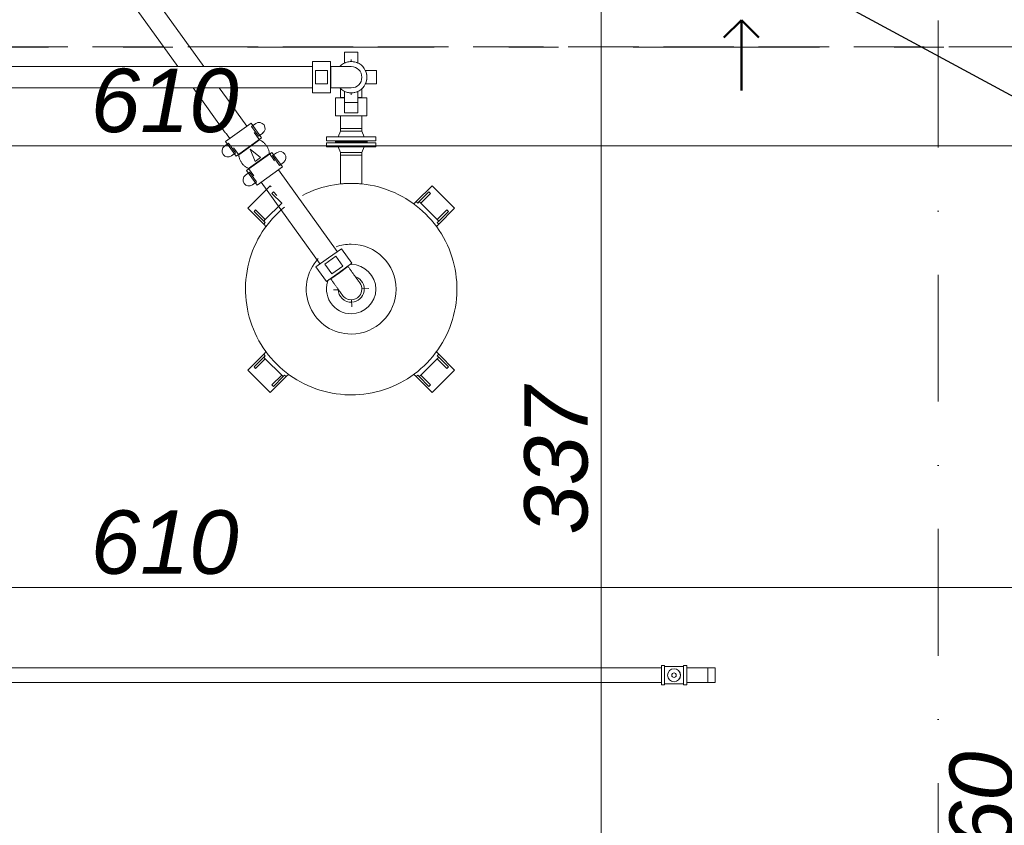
# Model space of a CAD drawing. Header units: centimetres. Extents: x -996 to 7161, y -1849 to 2591.
# Tile 18 of 49: x 1658 to 1937, y -578 to -350. Entities that reach past the tile are written whole.
import ezdxf
from ezdxf.enums import TextEntityAlignment as Align

# ---------------------------------------------------------------- set-up
doc = ezdxf.new("R2010")
doc.units = ezdxf.units.CM
doc.header["$LTSCALE"] = 0.1
doc.header["$MEASUREMENT"] = 0
for name, pattern in [('Krawędzie ukryte', [270, 200, -70]), ('Kropki i Kreski', [720, 360, -180, 0, -180]), ('Przerywana podwójnie', [1093.611073, 529.166651, -211.666656, 141.111112, -211.666656]), ('Wipeout_Contour', [1000, 0, -1000])]:
    doc.linetypes.add(name, pattern=pattern)
for name, color, linetype in [('2_instalacje pompownia.ISTN', 7, 'Continuous'), ('3_pompownia.K_IR', 7, 'Continuous'), ('4_osie.ISTN', 7, 'Continuous'), ('5_opisy.K_IR', 7, 'Continuous'), ('5_wymiary.K_IR', 7, 'Continuous')]:
    doc.layers.add(name, color=color, linetype=linetype)
doc.styles.add('GENERATED_STYLE_1', font='txt')
doc.styles.add('GENERATED_STYLE_2', font='txt')
doc.dimstyles.new('GENERATED_STYLE__3', dxfattribs={"dimtxt": 18, "dimasz": 9.178744, "dimexe": 0.18, "dimexo": 2, "dimgap": 0.09, "dimtad": 1, "dimtih": 1, "dimtoh": 1, "dimdec": 0, "dimzin": 0, "dimdsep": 46, "dimtxsty": 'GENERATED_STYLE_2', "dimblk": 'ARROWHEAD_2', "dimblk1": 'ARROWHEAD_2', "dimblk2": 'ARROWHEAD_2', "dimcen": 0.09, "dimclrd": 1, "dimclre": 1, "dimclrt": 1, "dimadec": 1, "dimazin": 0, "dimtfac": 1, "dimtdec": 4, "dimtmove": 0, "dimatfit": 3, "dimfxl": 1, "dimtolj": 1, "dimtzin": 0, "dimarcsym": 0})
doc.dimstyles.new('GENERATED_STYLE__4', dxfattribs={"dimtxt": 18, "dimasz": 9.178744, "dimexe": 0.18, "dimexo": 2, "dimgap": 0.09, "dimtad": 1, "dimdec": 0, "dimzin": 0, "dimdsep": 46, "dimtxsty": 'GENERATED_STYLE_2', "dimblk": 'ARROWHEAD_2', "dimblk1": 'ARROWHEAD_2', "dimblk2": 'ARROWHEAD_2', "dimcen": 0.09, "dimclrd": 1, "dimclre": 1, "dimclrt": 1, "dimadec": 1, "dimazin": 0, "dimtfac": 1, "dimtdec": 4, "dimtmove": 0, "dimatfit": 3, "dimfxl": 1, "dimtolj": 1, "dimtzin": 0, "dimarcsym": 0})
doc.dimstyles.new('GENERATED_STYLE__5', dxfattribs={"dimtxt": 0.18, "dimasz": 18.24, "dimexe": 0.18, "dimexo": 0.0625, "dimgap": 0.09, "dimtad": 0, "dimtih": 1, "dimtoh": 1, "dimdec": 4, "dimzin": 0, "dimdsep": 46, "dimcen": 0.09, "dimadec": 0, "dimazin": 0, "dimtfac": 1, "dimtdec": 4, "dimtmove": 0, "dimatfit": 3, "dimldrblk": 'ARROWHEAD_5', "dimfxl": 1, "dimtolj": 1, "dimtzin": 0, "dimarcsym": 0})

# ---------------------------------------------------------------- blocks, each defined once
blk = doc.blocks.new('Standardowy znacznik osi[2]_1', base_point=(1918.63, -1423.37))
at = {"layer": '4_osie.ISTN', "color": 252, "linetype": 'Kropki i Kreski', "lineweight": 0}
blk.add_line((1918.63, -1323.37), (1918.63, 2396.64), dxfattribs=at)
at = {"layer": '4_osie.ISTN', "color": 252, "lineweight": 0, "style": 'GENERATED_STYLE_1'}
for tag, p in [('AC_MarkerText_1_1', (1918.63, 2538.34)), ('AC_MarkerText_1_0', (1918.63, -1461.66))]:
    blk.add_attdef(tag, text='', height=35, rotation=360, dxfattribs=at).set_placement(p, align=Align.MIDDLE_CENTER)
blk = doc.blocks.new('Rura 22[13]_1', base_point=(2103.7, -353.63))
at = {"layer": '2_instalacje pompownia.ISTN', "color": 252, "linetype": 'Krawędzie ukryte', "lineweight": 15}
blk.add_line((2103.7, -357.53), (1293.7, -357.53), dxfattribs=at)
at = {"layer": '2_instalacje pompownia.ISTN', "color": 252, "linetype": 'Przerywana podwójnie', "lineweight": 15}
blk.add_line((2103.7, -357.63), (1293.7, -357.63), dxfattribs=at)
blk = doc.blocks.new('Polilinia_1_1', base_point=(1862.81, -369.91))
at = {"layer": '5_opisy.K_IR', "color": 150, "linetype": 'Continuous', "lineweight": 50}
for q in [(1857.81, -354.91), (1867.81, -354.91)]:
    blk.add_line((1862.81, -349.91), q, dxfattribs=at)
at = {"layer": '5_opisy.K_IR', "color": 150, "linetype": 'Continuous', "lineweight": 50, "flags": 128}
blk.add_lwpolyline([(1862.81, -369.91), (1862.81, -349.91)], dxfattribs=at)
blk = doc.blocks.new('*D253')
at = {"layer": '5_wymiary.K_IR', "color": 1, "linetype": 'Continuous', "lineweight": 0}
for p, q in [((1393.7, -519.94), (1393.7, -501.83)), ((2003.7, -519.94), (2003.7, -501.83)), ((1397.18, -504.84), (1390.21, -516.92)), ((2000.21, -516.92), (2007.18, -504.84)), ((1387.79, -510.88), (1393.7, -510.88)), ((1393.7, -510.88), (2003.7, -510.88)), ((2003.7, -510.88), (2009.6, -510.88))]:
    blk.add_line(p, q, dxfattribs=at)
at = {"color": 254, "linetype": 'Wipeout_Contour', "lineweight": 0, "ltscale": 7081.214828}
blk.add_wipeout([(1678.21, -507.28), (1719.19, -507.28), (1719.19, -489.28), (1678.21, -489.28)], dxfattribs=at).dxf.layer = '5_wymiary.K_IR'
at = {"layer": '5_wymiary.K_IR', "color": 1, "lineweight": 0, "insert": (1678.21, -507.28), "char_height": 18, "attachment_point": 7, "style": 'GENERATED_STYLE_2'}
blk.add_mtext('\\A1;{\\pql;\\fArial|b0|i1|c238|p38;610}', dxfattribs=at)
blk = doc.blocks.new('ARROWHEAD_2')
at = {"color": 0, "linetype": 'Continuous', "lineweight": 0}
for p, q in [((-0.378, -0.655), (0.378, 0.655)), ((0, 0), (-1, 0))]:
    blk.add_line(p, q, dxfattribs=at)
blk = doc.blocks.new('*D256')
at = {"layer": '5_wymiary.K_IR', "color": 1, "linetype": 'Continuous', "lineweight": 0}
for p, q in [((1823.04, -221.86), (1823.04, -296.86)), ((1829.08, -300.34), (1817.01, -293.37)), ((1813.99, -296.86), (1832.1, -296.86)), ((1823.04, -296.86), (1823.04, -306.86)), ((1829.08, -310.34), (1817.01, -303.37)), ((1813.99, -306.86), (1832.1, -306.86)), ((1823.04, -306.86), (1823.04, -643.91))]:
    blk.add_line(p, q, dxfattribs=at)
blk = doc.blocks.new('*D257')
at = {"layer": '5_wymiary.K_IR', "color": 1, "linetype": 'Continuous', "lineweight": 0}
for p, q in [((1829.08, -310.34), (1817.01, -303.37)), ((1823.04, -306.86), (1823.04, -643.91)), ((1829.08, -647.4), (1817.01, -640.43)), ((1813.99, -643.91), (1832.1, -643.91))]:
    blk.add_line(p, q, dxfattribs=at)
at = {"color": 254, "linetype": 'Wipeout_Contour', "lineweight": 0, "ltscale": 7487.701403}
blk.add_wipeout([(1819.44, -495.87), (1819.44, -454.9), (1801.44, -454.9), (1801.44, -495.87)], dxfattribs=at).dxf.layer = '5_wymiary.K_IR'
at = {"layer": '5_wymiary.K_IR', "color": 1, "lineweight": 0, "insert": (1819.44, -495.87), "char_height": 18, "attachment_point": 7, "rotation": 90, "style": 'GENERATED_STYLE_2'}
blk.add_mtext('\\A1;{\\pql;\\fArial|b0|i1|c238|p38;337}', dxfattribs=at)
blk = doc.blocks.new('*D258')
at = {"layer": '5_wymiary.K_IR', "color": 1, "linetype": 'Continuous', "lineweight": 0}
for p, q in [((1823.04, -306.86), (1823.04, -643.91)), ((1829.08, -647.4), (1817.01, -640.43)), ((1813.99, -643.91), (1832.1, -643.91)), ((1823.04, -643.91), (1823.04, -803.91)), ((1817.01, -800.43), (1829.08, -807.4)), ((1813.99, -803.91), (1832.1, -803.91)), ((1823.04, -803.91), (1823.04, -808.91))]:
    blk.add_line(p, q, dxfattribs=at)
at = {"color": 254, "linetype": 'Wipeout_Contour', "lineweight": 0, "ltscale": 7789.530676}
blk.add_wipeout([(1819.44, -737.57), (1819.44, -696.59), (1801.44, -696.59), (1801.44, -737.57)], dxfattribs=at).dxf.layer = '5_wymiary.K_IR'
at = {"layer": '5_wymiary.K_IR', "color": 1, "lineweight": 0, "insert": (1819.44, -737.57), "char_height": 18, "attachment_point": 7, "rotation": 90, "style": 'GENERATED_STYLE_2'}
blk.add_mtext('\\A1;{\\pql;\\fArial|b0|i1|c238|p38;160}', dxfattribs=at)
at = {"color": 254, "linetype": 'Wipeout_Contour', "lineweight": 0, "ltscale": 7907.014058}
blk.add_wipeout([(1819.44, -800.42), (1819.44, -786.76), (1801.44, -786.76), (1801.44, -800.42)], dxfattribs=at).dxf.layer = '5_wymiary.K_IR'
at = {"layer": '5_wymiary.K_IR', "color": 1, "lineweight": 0, "insert": (1819.44, -800.42), "char_height": 18, "attachment_point": 7, "rotation": 90, "style": 'GENERATED_STYLE_2'}
blk.add_mtext('\\A1;{\\pql;\\fArial|b0|i1|c238|p38;5}', dxfattribs=at)
blk = doc.blocks.new('*D293')
at = {"layer": '5_wymiary.K_IR', "color": 1, "linetype": 'Continuous', "lineweight": 0}
for p, q in [((1937.66, -345.37), (1949.74, -352.34)), ((1943.7, -808.91), (1943.7, -348.86)), ((1937.66, -805.43), (1949.74, -812.4)), ((1952.76, -808.91), (1934.64, -808.91)), ((1943.7, -814.82), (1943.7, -808.91))]:
    blk.add_line(p, q, dxfattribs=at)
at = {"color": 254, "linetype": 'Wipeout_Contour', "lineweight": 0, "ltscale": 8064.386477}
blk.add_wipeout([(1940.1, -599.37), (1940.1, -558.4), (1922.1, -558.4), (1922.1, -599.37)], dxfattribs=at).dxf.layer = '5_wymiary.K_IR'
at = {"layer": '5_wymiary.K_IR', "color": 1, "lineweight": 0, "insert": (1940.1, -599.37), "char_height": 18, "attachment_point": 7, "rotation": 90, "style": 'GENERATED_STYLE_2'}
blk.add_mtext('\\A1;{\\pql;\\fArial|b0|i1|c238|p38;460}', dxfattribs=at)
blk = doc.blocks.new('*D297')
at = {"layer": '5_wymiary.K_IR', "color": 1, "linetype": 'Continuous', "lineweight": 0}
for p, q in [((1393.7, -394.64), (1393.7, -376.52)), ((2003.7, -394.64), (2003.7, -376.52)), ((1397.18, -379.54), (1390.21, -391.62)), ((2000.21, -391.62), (2007.18, -379.54)), ((1387.79, -385.58), (1393.7, -385.58)), ((1393.7, -385.58), (2003.7, -385.58)), ((2003.7, -385.58), (2009.6, -385.58))]:
    blk.add_line(p, q, dxfattribs=at)
at = {"color": 254, "linetype": 'Wipeout_Contour', "lineweight": 0, "ltscale": 6956.769989}
blk.add_wipeout([(1678.21, -381.98), (1719.19, -381.98), (1719.19, -363.98), (1678.21, -363.98)], dxfattribs=at).dxf.layer = '5_wymiary.K_IR'
at = {"layer": '5_wymiary.K_IR', "color": 1, "lineweight": 0, "insert": (1678.21, -381.98), "char_height": 18, "attachment_point": 7, "style": 'GENERATED_STYLE_2'}
blk.add_mtext('\\A1;{\\pql;\\fArial|b0|i1|c238|p38;610}', dxfattribs=at)
blk = doc.blocks.new('ARROWHEAD_5')
at = {"linetype": 'Continuous', "lineweight": 0}
blk.add_hatch(color=0, dxfattribs=at).paths.add_polyline_path([(-1, 0.2679), (0, 0), (-1, -0.2679)])
at = {"color": 0, "linetype": 'Continuous', "lineweight": 0}
blk.add_line((0, 0), (-1, 0), dxfattribs=at)
blk = doc.blocks.new('Wymiary_3', base_point=(1823.04, -221.86))
at = {"layer": '5_wymiary.K_IR', "color": 1, "linetype": 'Continuous', "lineweight": 0}
dim = blk.add_linear_dim(base=(1823.04, -306.86), p1=(1821.11, -296.86), p2=(1832.63, -306.86), angle=270, dimstyle='GENERATED_STYLE__4', dxfattribs=at)
dim.commit()
dim.dimension.update_dxf_attribs({"geometry": '*D256', "text_midpoint": (1810.44, -279.65), "dimtype": 160, "text_rotation": 90})
dim = blk.add_linear_dim(base=(1823.04, -643.91), p1=(1832.63, -306.86), p2=(1858.7, -643.91), angle=270, dimstyle='GENERATED_STYLE__4', dxfattribs=at)
dim.commit()
dim.dimension.update_dxf_attribs({"geometry": '*D257', "text_midpoint": (1810.44, -475.29), "dimtype": 160, "text_rotation": 90})
dim = blk.add_linear_dim(base=(1823.04, -803.91), p1=(1858.7, -643.91), p2=(1858.7, -803.91), angle=270, dimstyle='GENERATED_STYLE__4', dxfattribs=at)
dim.commit()
dim.dimension.update_dxf_attribs({"geometry": '*D258', "text_midpoint": (1810.44, -716.99), "dimtype": 160, "text_rotation": 90})
blk = doc.blocks.new('Wymiary_10', base_point=(1943.7, -808.91))
at = {"layer": '5_wymiary.K_IR', "color": 1, "linetype": 'Continuous', "lineweight": 0}
dim = blk.add_linear_dim(base=(1943.7, -348.86), p1=(2003.7, -808.91), p2=(1898.63, -348.86), angle=90, dimstyle='GENERATED_STYLE__4', dxfattribs=at)
dim.commit()
dim.dimension.update_dxf_attribs({"geometry": '*D293', "text_midpoint": (1931.1, -578.79), "dimtype": 160, "text_rotation": 90})

msp = doc.modelspace()

# ---------------------------------------------------------------- block references
at = {"layer": '2_instalacje pompownia.ISTN', "color": 252, "linetype": 'Przerywana podwójnie', "lineweight": 0}
msp.add_blockref('Rura 22[13]_1', (2103.7, -353.63), dxfattribs=at)
at = {"layer": '4_osie.ISTN', "color": 252, "linetype": 'Continuous', "lineweight": 0}
msp.add_blockref('Standardowy znacznik osi[2]_1', (1918.63, -1423.37), dxfattribs=at)
at = {"layer": '5_opisy.K_IR', "color": 150, "linetype": 'Continuous', "lineweight": 50}
msp.add_blockref('Polilinia_1_1', (1862.81, -369.91), dxfattribs=at)

# ---------------------------------------------------------------- next in the draw order: dimensions: what is measured, and where the dimension line sits
at = {"layer": '5_wymiary.K_IR', "color": 1, "linetype": 'Continuous', "lineweight": 0}
dim = msp.add_linear_dim(base=(2003.7, -510.88), p1=(1393.7, -813.15), p2=(2003.7, -808.91), angle=0, dimstyle='GENERATED_STYLE__3', dxfattribs=at)
dim.commit()
dim.dimension.update_dxf_attribs({"geometry": '*D253', "text_midpoint": (1698.79, -498.28), "dimtype": 160})

# ---------------------------------------------------------------- next in the draw order: block references
msp.add_blockref('Wymiary_3', (1823.04, -221.86), dxfattribs=at)

# ---------------------------------------------------------------- next in the draw order: linework, layer by layer
at = {"layer": '3_pompownia.K_IR', "color": 7, "linetype": 'Continuous', "lineweight": 0}
for p, q in [((1840.97, -533.05), (1840.1, -533.05)), ((1840.1, -533.05), (1840.1, -535.79)), ((1840.97, -535.79), (1840.97, -533.05)), ((1843.7, -533.31), (1840.97, -533.31)), ((1846.43, -533.31), (1843.7, -533.31)), ((1847.3, -533.05), (1846.43, -533.05)), ((1846.43, -533.05), (1846.43, -535.79)), ((1847.3, -535.79), (1847.3, -533.05)), ((1840.1, -533.68), (1547.3, -533.68)), ((1840.1, -535.79), (1840.1, -538.52)), ((1840.97, -538.52), (1840.97, -535.79)), ((1846.43, -535.79), (1846.43, -538.52)), ((1853.3, -533.68), (1847.3, -533.68)), ((1847.3, -538.52), (1847.3, -535.79)), ((1853.3, -537.9), (1853.3, -533.68)), ((1855.38, -533.68), (1853.3, -533.68)), ((1853.3, -533.75), (1853.3, -533.96)), ((1853.3, -533.96), (1853.3, -534.29)), ((1853.3, -534.3), (1853.3, -534.73)), ((1853.3, -534.73), (1853.3, -535.24)), ((1853.3, -535.24), (1853.3, -535.79)), ((1853.3, -535.79), (1853.3, -536.33)), ((1853.3, -536.33), (1853.3, -536.84)), ((1855.38, -535.79), (1855.38, -533.68)), ((1855.38, -537.9), (1855.38, -535.79)), ((1547.3, -537.9), (1840.1, -537.9)), ((1840.1, -538.52), (1840.97, -538.52)), ((1840.97, -538.26), (1843.7, -538.26)), ((1843.7, -538.26), (1846.43, -538.26)), ((1846.43, -538.52), (1847.3, -538.52)), ((1847.3, -537.9), (1853.3, -537.9)), ((1853.3, -536.84), (1853.3, -537.28)), ((1853.3, -537.28), (1853.3, -537.61)), ((1853.3, -537.61), (1853.3, -537.82)), ((1853.3, -537.9), (1855.38, -537.9))]:
    msp.add_line(p, q, dxfattribs=at)
for radius, start, end in [(1.85, 0, 180), (1.85, 180, 0), (1.83, 90, 180), (1.83, 180, 270), (0.635, 90, 180), (0.635, 180, 270), (1.83, 0, 90), (0.635, 0, 90), (1.83, 270, 0), (0.635, 270, 0)]:
    msp.add_arc((1843.7, -535.79), radius, start, end, dxfattribs=at)

# ---------------------------------------------------------------- next in the draw order: block references
at = {"layer": '5_wymiary.K_IR', "color": 1, "linetype": 'Continuous', "lineweight": 0}
msp.add_blockref('Wymiary_10', (1943.7, -808.91), dxfattribs=at)

# ---------------------------------------------------------------- next in the draw order: dimensions: what is measured, and where the dimension line sits
dim = msp.add_linear_dim(base=(2003.7, -385.58), p1=(1393.7, -517.51), p2=(2003.7, -514.89), dimstyle='GENERATED_STYLE__3', dxfattribs=at)
dim.commit()
dim.dimension.update_dxf_attribs({"geometry": '*D297', "text_midpoint": (1698.79, -372.98), "dimtype": 160})

# ---------------------------------------------------------------- next in the draw order: linework, layer by layer
at = {"layer": '3_pompownia.K_IR', "color": 7, "linetype": 'Continuous', "lineweight": 0}
for p, q in [((1678.95, -329.9), (1702.9, -363.13)), ((1710.33, -363.13), (1686.39, -329.9)), ((1681.11, -332.88), (1702.9, -363.13)), ((1754.01, -358.99), (1750.2, -358.99)), ((1750.2, -358.99), (1750.2, -360.69)), ((1754.01, -360.69), (1754.01, -358.99)), ((1741.16, -363.13), (1542.99, -363.13)), ((1746.24, -361.7), (1741.16, -361.7)), ((1741.16, -361.7), (1741.16, -366.14)), ((1746.24, -366.14), (1746.24, -361.7)), ((1746.36, -363.13), (1746.24, -363.13)), ((1746.36, -366.14), (1746.36, -363.13)), ((1746.36, -363.13), (1746.36, -366.14)), ((1750.2, -362.13), (1750.2, -360.69)), ((1752.1, -361.7), (1752.1, -361.14)), ((1754.01, -360.69), (1754.01, -362.13)), ((1742, -364.24), (1742, -368.05)), ((1745.39, -364.24), (1742, -364.24)), ((1745.39, -368.05), (1745.39, -364.24)), ((1756.12, -364.24), (1757.56, -364.24)), ((1759.25, -364.24), (1757.56, -364.24)), ((1759.25, -368.05), (1759.25, -364.24)), ((1741.16, -366.14), (1741.16, -370.59)), ((1742, -368.05), (1745.39, -368.05)), ((1746.24, -370.59), (1746.24, -366.14)), ((1746.36, -369.16), (1746.36, -366.14)), ((1746.36, -366.14), (1746.36, -369.16)), ((1757.56, -368.05), (1756.12, -368.05)), ((1757.56, -368.05), (1759.25, -368.05)), ((1542.99, -369.16), (1741.16, -369.16)), ((1707.24, -369.16), (1717.63, -383.57)), ((1722.52, -380.05), (1714.67, -369.16)), ((1741.16, -370.59), (1746.24, -370.59)), ((1746.24, -369.16), (1746.36, -369.16)), ((1750.2, -371.6), (1750.2, -370.16)), ((1752.1, -371.14), (1752.1, -370.59)), ((1754.01, -370.16), (1754.01, -371.6)), ((1747.66, -372.01), (1747.66, -377.09)), ((1750.19, -372.01), (1747.66, -372.01)), ((1749.09, -371.88), (1749.09, -372.01)), ((1750.18, -371.88), (1749.09, -371.88)), ((1749.09, -371.88), (1750.18, -371.88)), ((1750.2, -371.6), (1750.2, -373.29)), ((1750.2, -373.29), (1750.2, -376.24)), ((1750.2, -373.29), (1754.01, -373.29)), ((1754.01, -373.29), (1754.01, -371.6)), ((1754.01, -376.24), (1754.01, -373.29)), ((1755.12, -371.88), (1754.02, -371.88)), ((1754.02, -371.88), (1755.12, -371.88)), ((1756.55, -372.01), (1754.02, -372.01)), ((1755.12, -372.01), (1755.12, -371.88)), ((1756.55, -377.09), (1756.55, -372.01)), ((1747.66, -377.09), (1752.1, -377.09)), ((1749.09, -377.09), (1749.09, -380.66)), ((1750.2, -376.24), (1754.01, -376.24)), ((1752.1, -377.09), (1756.55, -377.09)), ((1755.12, -380.66), (1755.12, -377.09)), ((1723.68, -379.21), (1716.47, -384.41)), ((1726.65, -383.33), (1723.68, -379.21)), ((1725, -379.31), (1723.83, -380.15)), ((1723.83, -380.15), (1725.81, -382.9)), ((1726.1, -383.93), (1724.61, -381.86)), ((1725.81, -382.9), (1726.98, -382.05)), ((1749.09, -381.46), (1748.4, -383.06)), ((1749.09, -380.66), (1749.09, -381.46)), ((1749.09, -380.66), (1755.12, -380.66)), ((1749.09, -380.66), (1755.12, -380.66)), ((1749.65, -381.46), (1749.09, -381.46)), ((1749.72, -381.46), (1749.66, -381.46)), ((1751.17, -381.46), (1749.71, -381.46)), ((1753, -381.46), (1751.21, -381.46)), ((1754.49, -381.46), (1753.04, -381.46)), ((1754.54, -381.46), (1754.49, -381.46)), ((1755.12, -381.46), (1754.56, -381.46)), ((1755.12, -381.46), (1755.12, -380.66)), ((1755.8, -383.06), (1755.12, -381.46)), ((1717.31, -384.84), (1716.14, -385.69)), ((1716.47, -384.41), (1719.44, -388.53)), ((1719.29, -387.59), (1717.31, -384.84)), ((1719.44, -388.53), (1726.65, -383.33)), ((1726.1, -383.93), (1720.18, -388.19)), ((1745.1, -383.06), (1745.1, -384.16)), ((1745.1, -383.06), (1759.1, -383.06)), ((1759.1, -384.16), (1745.1, -384.16)), ((1745.1, -384.76), (1745.1, -385.86)), ((1745.1, -384.76), (1759.1, -384.76)), ((1747.6, -384.16), (1747.6, -384.46)), ((1756.6, -384.46), (1747.6, -384.46)), ((1747.6, -384.46), (1747.6, -384.76)), ((1747.6, -384.46), (1756.6, -384.46)), ((1756.6, -384.46), (1756.6, -384.16)), ((1756.6, -384.76), (1756.6, -384.46)), ((1759.1, -384.16), (1759.1, -383.06)), ((1759.1, -385.86), (1759.1, -384.76)), ((1718.12, -388.43), (1719.29, -387.59)), ((1718.69, -386.13), (1720.18, -388.19)), ((1729.62, -387.45), (1722.41, -392.65)), ((1728.88, -387.79), (1722.96, -392.06)), ((1726.34, -388.94), (1723.46, -386.51)), ((1723.46, -386.51), (1724.86, -390.01)), ((1730.37, -389.85), (1728.88, -387.79)), ((1732.59, -391.58), (1729.62, -387.45)), ((1730.94, -387.55), (1729.77, -388.39)), ((1759.1, -385.86), (1745.1, -385.86)), ((1748.4, -385.86), (1749.09, -387.46)), ((1749.09, -387.46), (1749.09, -388.26)), ((1749.09, -387.46), (1749.65, -387.46)), ((1749.09, -388.26), (1749.09, -396.41)), ((1749.19, -388.26), (1749.09, -388.26)), ((1750.32, -388.26), (1749.26, -388.26)), ((1749.66, -387.46), (1749.72, -387.46)), ((1749.71, -387.46), (1751.17, -387.46)), ((1750.33, -388.26), (1750.39, -388.26)), ((1753.82, -388.26), (1750.39, -388.26)), ((1751.21, -387.46), (1753, -387.46)), ((1753.04, -387.46), (1754.49, -387.46)), ((1753.81, -388.26), (1753.88, -388.26)), ((1754.95, -388.26), (1753.89, -388.26)), ((1754.49, -387.46), (1754.54, -387.46)), ((1754.56, -387.46), (1755.12, -387.46)), ((1755.12, -388.26), (1755.02, -388.26)), ((1755.12, -387.46), (1755.8, -385.86)), ((1755.12, -388.26), (1755.12, -387.46)), ((1755.12, -396.41), (1755.12, -388.26)), ((1724.86, -390.01), (1726.34, -388.94)), ((1729.77, -388.39), (1731.75, -391.14)), ((1731.75, -391.14), (1732.92, -390.3)), ((1723.25, -393.09), (1722.08, -393.93)), ((1722.41, -392.65), (1725.38, -396.77)), ((1722.96, -392.06), (1724.45, -394.12)), ((1725.23, -395.83), (1723.25, -393.09)), ((1725.38, -396.77), (1732.59, -391.58)), ((1748.15, -415.61), (1731.43, -392.41)), ((1724.06, -396.68), (1725.23, -395.83)), ((1726.54, -395.94), (1743.26, -419.14)), ((1729.12, -396.91), (1722.76, -403.28)), ((1729.42, -397.21), (1729.12, -396.91)), ((1729.62, -399.11), (1730.04, -398.68)), ((1732.38, -401.86), (1729.62, -399.11)), ((1730.04, -398.68), (1731.04, -399.68)), ((1775.08, -396.91), (1770.56, -401.44)), ((1771.41, -401.44), (1774.17, -398.68)), ((1774.59, -399.11), (1771.83, -401.86)), ((1774.17, -398.68), (1774.59, -399.11)), ((1781.45, -403.28), (1775.08, -396.91)), ((1732.38, -401.86), (1727.71, -406.53)), ((1732.44, -401.8), (1732.38, -401.86)), ((1770.56, -401.44), (1769.82, -402.18)), ((1770.98, -401.86), (1770.56, -401.44)), ((1771.41, -401.44), (1770.98, -401.86)), ((1771.83, -401.86), (1771.41, -401.44)), ((1776.5, -406.53), (1771.83, -401.86)), ((1722.76, -403.28), (1727.28, -407.8)), ((1724.53, -404.2), (1724.95, -403.77)), ((1727.28, -406.95), (1724.53, -404.2)), ((1724.95, -403.77), (1727.71, -406.53)), ((1776.5, -406.53), (1779.26, -403.77)), ((1776.92, -407.8), (1781.45, -403.28)), ((1779.68, -404.2), (1776.92, -406.95)), ((1779.26, -403.77), (1779.68, -404.2)), ((1727.71, -406.53), (1727.28, -406.95)), ((1727.28, -406.95), (1727.71, -407.38)), ((1727.71, -407.38), (1727.28, -407.8)), ((1727.28, -407.8), (1728.02, -408.54)), ((1776.19, -408.54), (1776.92, -407.8)), ((1776.92, -406.95), (1776.5, -406.53)), ((1776.5, -407.38), (1776.92, -406.95)), ((1776.92, -407.8), (1776.5, -407.38)), ((1749.31, -414.78), (1745.7, -417.38)), ((1752.28, -418.9), (1749.31, -414.78)), ((1745.7, -417.38), (1742.1, -419.98)), ((1747.74, -416.95), (1744.65, -419.18)), ((1749.72, -419.7), (1747.74, -416.95)), ((1748.67, -421.5), (1752.28, -418.9)), ((1742.1, -419.98), (1745.07, -424.1)), ((1744.65, -419.18), (1746.63, -421.93)), ((1745.07, -424.1), (1748.67, -421.5)), ((1746.3, -423.37), (1748.75, -421.6)), ((1748.75, -421.6), (1746.3, -423.37)), ((1746.63, -421.93), (1749.72, -419.7)), ((1748.75, -421.6), (1751.19, -419.84)), ((1751.19, -419.84), (1748.75, -421.6)), ((1751.19, -419.84), (1751.12, -419.74)), ((1746.22, -423.26), (1746.3, -423.37)), ((1747.11, -426.48), (1748.5, -426.42)), ((1755.1, -426.13), (1757.1, -426.04)), ((1752.32, -431.25), (1752.23, -429.26)), ((1728.02, -443.98), (1727.28, -444.71)), ((1776.92, -444.71), (1776.19, -443.98)), ((1727.28, -444.71), (1722.76, -449.24)), ((1724.53, -448.32), (1727.28, -445.56)), ((1727.71, -445.99), (1724.95, -448.74)), ((1727.28, -444.71), (1727.71, -445.14)), ((1727.71, -445.14), (1727.28, -445.56)), ((1727.28, -445.56), (1727.71, -445.99)), ((1727.71, -445.99), (1732.38, -450.65)), ((1771.83, -450.65), (1776.5, -445.99)), ((1776.5, -445.14), (1776.92, -444.71)), ((1776.92, -445.56), (1776.5, -445.14)), ((1776.5, -445.99), (1776.92, -445.56)), ((1779.26, -448.74), (1776.5, -445.99)), ((1781.45, -449.24), (1776.92, -444.71)), ((1776.92, -445.56), (1779.68, -448.32)), ((1722.76, -449.24), (1729.12, -455.6)), ((1724.95, -448.74), (1724.53, -448.32)), ((1775.08, -455.6), (1781.45, -449.24)), ((1779.68, -448.32), (1779.26, -448.74)), ((1729.12, -455.6), (1733.65, -451.08)), ((1729.62, -453.41), (1732.38, -450.65)), ((1732.8, -451.08), (1730.04, -453.84)), ((1732.38, -450.65), (1732.8, -451.08)), ((1732.8, -451.08), (1733.22, -450.65)), ((1733.22, -450.65), (1733.65, -451.08)), ((1733.65, -451.08), (1734.39, -450.34)), ((1769.82, -450.34), (1770.56, -451.08)), ((1770.56, -451.08), (1770.98, -450.65)), ((1770.56, -451.08), (1775.08, -455.6)), ((1770.98, -450.65), (1771.41, -451.08)), ((1771.41, -451.08), (1771.83, -450.65)), ((1774.17, -453.84), (1771.41, -451.08)), ((1771.83, -450.65), (1774.59, -453.41)), ((1730.04, -453.84), (1729.62, -453.41)), ((1774.59, -453.41), (1774.17, -453.84))]:
    msp.add_line(p, q, dxfattribs=at)
at = {"layer": '3_pompownia.K_IR', "color": 7, "linetype": 'Continuous', "lineweight": 0, "flags": 128}
for points in [[(1752.1, -363.13), (1752.1, -363.13), (1752.09, -363.13), (1752.06, -363.13), (1752.03, -363.13), (1751.99, -363.13), (1751.94, -363.13), (1751.88, -363.13), (1751.81, -363.13), (1751.74, -363.13), (1751.65, -363.13), (1751.56, -363.13), (1751.46, -363.13), (1751.35, -363.13), (1751.23, -363.13), (1751.1, -363.13), (1750.97, -363.13), (1750.83, -363.13), (1750.68, -363.13), (1750.52, -363.13), (1750.36, -363.13), (1750.19, -363.13), (1750.02, -363.13), (1749.84, -363.13), (1749.66, -363.13), (1749.46, -363.13), (1749.27, -363.13), (1749.07, -363.13), (1748.86, -363.13), (1748.66, -363.13), (1748.44, -363.13), (1748.23, -363.13), (1748.01, -363.13), (1747.79, -363.13), (1747.56, -363.13), (1747.34, -363.13), (1747.11, -363.13), (1746.88, -363.13), (1746.65, -363.13), (1746.43, -363.13), (1746.36, -363.13)], [(1746.36, -369.16), (1746.59, -369.16), (1746.82, -369.16), (1747.05, -369.16), (1747.28, -369.16), (1747.5, -369.16), (1747.73, -369.16), (1747.95, -369.16), (1748.17, -369.16), (1748.39, -369.16), (1748.6, -369.16), (1748.81, -369.16), (1749.01, -369.16), (1749.22, -369.16), (1749.41, -369.16), (1749.6, -369.16), (1749.79, -369.16), (1749.97, -369.16), (1750.15, -369.16), (1750.32, -369.16), (1750.48, -369.16), (1750.64, -369.16), (1750.79, -369.16), (1750.93, -369.16), (1751.07, -369.16), (1751.19, -369.16), (1751.31, -369.16), (1751.43, -369.16), (1751.53, -369.16), (1751.63, -369.16), (1751.71, -369.16), (1751.79, -369.16), (1751.86, -369.16), (1751.92, -369.16), (1751.98, -369.16), (1752.02, -369.16), (1752.05, -369.16), (1752.08, -369.16), (1752.1, -369.16), (1752.1, -369.16)], [(1749.09, -371.88), (1749.09, -371.65), (1749.09, -371.42), (1749.09, -371.2), (1749.09, -370.97), (1749.09, -370.74), (1749.09, -370.52), (1749.09, -370.3), (1749.09, -370.08), (1749.09, -369.86), (1749.09, -369.65), (1749.09, -369.44)], [(1755.12, -369.38), (1755.12, -369.59), (1755.12, -369.8), (1755.12, -370.02), (1755.12, -370.24), (1755.12, -370.46), (1755.12, -370.68), (1755.12, -370.91), (1755.12, -371.13), (1755.12, -371.36), (1755.12, -371.59), (1755.12, -371.82), (1755.12, -371.88)], [(1726.1, -383.93), (1726.27, -384.01), (1726.44, -384.1), (1726.61, -384.19), (1726.77, -384.3), (1726.93, -384.4), (1727.08, -384.52), (1727.23, -384.64), (1727.37, -384.77), (1727.51, -384.9), (1727.64, -385.04), (1727.77, -385.18), (1727.89, -385.33), (1728, -385.48), (1728.11, -385.64), (1728.22, -385.8), (1728.31, -385.96), (1728.4, -386.13), (1728.48, -386.31), (1728.56, -386.48), (1728.63, -386.66), (1728.69, -386.84), (1728.74, -387.02), (1728.79, -387.21), (1728.83, -387.4), (1728.86, -387.58), (1728.88, -387.77), (1728.88, -387.79)], [(1722.96, -392.06), (1722.79, -391.97), (1722.62, -391.89), (1722.45, -391.79), (1722.29, -391.69), (1722.13, -391.58), (1721.98, -391.46), (1721.83, -391.34), (1721.69, -391.22), (1721.55, -391.08), (1721.42, -390.95), (1721.29, -390.8), (1721.17, -390.66), (1721.06, -390.5), (1720.95, -390.35), (1720.85, -390.18), (1720.75, -390.02), (1720.66, -389.85), (1720.58, -389.68), (1720.5, -389.5), (1720.43, -389.32), (1720.37, -389.14), (1720.32, -388.96), (1720.27, -388.77), (1720.23, -388.59), (1720.2, -388.4), (1720.18, -388.21), (1720.18, -388.19)], [(1752.1, -396.26), (1750.9, -396.28), (1749.71, -396.35), (1748.51, -396.47), (1747.32, -396.64), (1746.14, -396.86), (1744.97, -397.12), (1743.81, -397.43), (1742.67, -397.78), (1741.54, -398.18), (1740.42, -398.63), (1739.33, -399.12), (1738.25, -399.65)], [(1752.1, -396.26), (1751.57, -396.26), (1751.07, -396.28), (1750.6, -396.3), (1750.37, -396.31), (1750.17, -396.32), (1749.97, -396.33), (1749.8, -396.35), (1749.63, -396.36), (1749.49, -396.37), (1749.37, -396.38), (1749.27, -396.39), (1749.19, -396.4), (1749.13, -396.41), (1749.1, -396.41), (1749.09, -396.41), (1749.12, -396.41), (1749.13, -396.41)], [(1752.1, -456.26), (1753.3, -456.23), (1754.5, -456.16), (1755.7, -456.04), (1756.88, -455.87), (1758.06, -455.66), (1759.23, -455.4), (1760.39, -455.09), (1761.54, -454.73), (1762.67, -454.33), (1763.79, -453.89), (1764.88, -453.4), (1765.96, -452.87), (1767.01, -452.29), (1768.04, -451.68), (1769.04, -451.02), (1770.02, -450.32), (1770.97, -449.59), (1771.89, -448.81), (1772.77, -448), (1773.62, -447.16), (1774.44, -446.28), (1775.23, -445.37), (1775.97, -444.43), (1776.68, -443.46), (1777.35, -442.47), (1777.98, -441.44), (1778.56, -440.4), (1779.11, -439.33), (1779.61, -438.24), (1780.07, -437.13), (1780.48, -436), (1780.84, -434.86), (1781.17, -433.7), (1781.44, -432.54), (1781.67, -431.36), (1781.85, -430.17), (1781.98, -428.98), (1782.07, -427.78), (1782.1, -426.58), (1782.09, -425.38), (1782.03, -424.18), (1781.93, -422.99), (1781.77, -421.8), (1781.57, -420.62), (1781.32, -419.44), (1781.02, -418.28), (1780.68, -417.13), (1780.29, -415.99), (1779.86, -414.87), (1779.38, -413.77), (1778.86, -412.69), (1778.3, -411.63), (1777.69, -410.6), (1777.05, -409.59), (1776.36, -408.6), (1775.63, -407.65), (1774.87, -406.72), (1774.07, -405.83), (1773.24, -404.96), (1772.37, -404.14), (1771.47, -403.34), (1770.54, -402.59), (1769.57, -401.87), (1768.58, -401.19), (1767.57, -400.55), (1766.53, -399.95), (1765.47, -399.4), (1764.38, -398.88), (1763.28, -398.42), (1762.15, -397.99), (1761.02, -397.61), (1759.86, -397.28), (1758.7, -396.99), (1757.52, -396.75), (1756.34, -396.56), (1755.15, -396.41), (1753.95, -396.31), (1752.75, -396.26), (1752.1, -396.26)], [(1755.07, -396.41), (1755.11, -396.41), (1755.11, -396.41), (1755.08, -396.41), (1755.02, -396.4), (1754.78, -396.38), (1754.61, -396.36), (1754.41, -396.35), (1754.19, -396.33), (1753.94, -396.31), (1753.38, -396.28), (1752.1, -396.26)], [(1733.2, -402.97), (1732.32, -403.7), (1731.44, -404.51), (1730.58, -405.36), (1729.76, -406.23), (1728.98, -407.14), (1728.24, -408.08), (1727.53, -409.05), (1726.86, -410.05), (1726.23, -411.07), (1725.65, -412.12), (1725.1, -413.19), (1724.6, -414.28), (1724.14, -415.39), (1723.73, -416.51), (1723.36, -417.66), (1723.04, -418.81), (1722.77, -419.98), (1722.54, -421.16), (1722.36, -422.35), (1722.23, -423.54), (1722.14, -424.73), (1722.11, -425.93), (1722.12, -427.13), (1722.18, -428.33), (1722.28, -429.53), (1722.44, -430.72), (1722.64, -431.9), (1722.89, -433.07), (1723.18, -434.24), (1723.53, -435.39), (1723.91, -436.52), (1724.35, -437.64), (1724.82, -438.74), (1725.35, -439.82), (1725.91, -440.88), (1726.52, -441.92), (1727.16, -442.93), (1727.85, -443.91), (1728.57, -444.87), (1729.34, -445.79), (1730.14, -446.69), (1730.97, -447.55), (1731.84, -448.38), (1732.74, -449.17), (1733.67, -449.93), (1734.63, -450.65), (1735.62, -451.33), (1736.64, -451.96), (1737.68, -452.56), (1738.74, -453.12), (1739.83, -453.63), (1740.93, -454.1), (1742.05, -454.52), (1743.19, -454.9), (1744.35, -455.24), (1745.51, -455.52), (1746.69, -455.76), (1747.87, -455.96), (1749.06, -456.1), (1750.26, -456.2), (1751.46, -456.25), (1752.1, -456.26)], [(1754.55, -424.5), (1754.55, -424.49), (1754.54, -424.48), (1754.52, -424.46), (1754.51, -424.44), (1754.48, -424.4), (1754.45, -424.36), (1754.42, -424.31), (1754.38, -424.26), (1754.33, -424.2), (1754.28, -424.13), (1754.23, -424.05), (1754.17, -423.97), (1754.11, -423.88), (1754.04, -423.78), (1753.96, -423.68), (1753.88, -423.57), (1753.8, -423.46), (1753.72, -423.34), (1753.63, -423.21), (1753.53, -423.08), (1753.43, -422.95), (1753.33, -422.81), (1753.23, -422.66), (1753.12, -422.51), (1753.01, -422.36), (1752.89, -422.2), (1752.77, -422.03), (1752.66, -421.87), (1752.53, -421.7), (1752.41, -421.53), (1752.28, -421.35), (1752.16, -421.17), (1752.03, -420.99), (1751.9, -420.81), (1751.76, -420.63), (1751.63, -420.45), (1751.5, -420.26), (1751.36, -420.08), (1751.23, -419.89), (1751.19, -419.84)], [(1746.3, -423.37), (1746.43, -423.55), (1746.57, -423.74), (1746.7, -423.92), (1746.83, -424.11), (1746.97, -424.29), (1747.1, -424.47), (1747.23, -424.65), (1747.35, -424.83), (1747.48, -425.01), (1747.61, -425.18), (1747.73, -425.35), (1747.85, -425.52), (1747.97, -425.68), (1748.08, -425.84), (1748.19, -425.99), (1748.3, -426.15), (1748.41, -426.29), (1748.51, -426.44), (1748.61, -426.57), (1748.71, -426.71), (1748.8, -426.83), (1748.89, -426.95), (1748.97, -427.07), (1749.05, -427.18), (1749.12, -427.28), (1749.19, -427.38), (1749.26, -427.47), (1749.32, -427.56), (1749.38, -427.64), (1749.43, -427.71), (1749.47, -427.77), (1749.51, -427.83), (1749.55, -427.88), (1749.58, -427.92), (1749.61, -427.95), (1749.63, -427.98), (1749.64, -428), (1749.65, -428.02), (1749.65, -428.02)]]:
    msp.add_lwpolyline(points, dxfattribs=at)
at = {"layer": '3_pompownia.K_IR', "color": 7, "linetype": 'Continuous', "lineweight": 0}
for centre, radius, start, end in [((1752.1, -366.14), 4.45, 0, 137.0667), ((1752.1, -366.14), 4.44, 108.4519, 115.3769), ((1752.1, -366.14), 4.44, 90, 103.9686), ((1752.1, -366.14), 4.44, 76.0314, 90), ((1752.1, -366.14), 3.02, 0, 90), ((1752.1, -366.14), 3.02, 0, 90), ((1752.1, -366.14), 4.44, 64.6231, 71.5481), ((1752.1, -366.14), 4.45, 18.4519, 25.3769), ((1752.1, -366.14), 4.45, 0, 13.9686), ((1752.1, -366.14), 4.45, 222.9333, 0), ((1752.1, -366.14), 3.02, 270, 0), ((1752.1, -366.14), 3.02, 270, 0), ((1752.1, -366.14), 4.45, 334.6231, 341.5481), ((1752.1, -366.14), 4.45, 346.0314, 0), ((1752.1, -366.14), 4.45, 244.6231, 251.5481), ((1752.1, -366.14), 4.45, 256.0314, 270), ((1752.1, -366.14), 4.45, 270, 283.9686), ((1752.1, -366.14), 4.45, 288.4519, 295.3769), ((1725.99, -380.68), 1.69, 305.7718, 125.7718), ((1717.13, -387.06), 1.69, 125.7718, 305.7718), ((1731.93, -388.92), 1.69, 305.7718, 125.7718), ((1723.07, -395.3), 1.69, 125.7718, 305.7718), ((1752.1, -426.26), 12.75, 90, 109.588), ((1752.1, -426.26), 12.75, 270, 90), ((1752.1, -426.26), 12.75, 137.0755, 270), ((1752.1, -426.26), 7, 270, 90), ((1752.1, -426.26), 7, 155.8415, 270), ((1752.1, -426.26), 3.7, 272.4818, 69.3447), ((1752.1, -426.26), 3.02, 320.9811, 35.7716), ((1752.1, -426.26), 3.02, 320.9811, 35.7716), ((1752.1, -426.26), 3.7, 180.9291, 272.4818), ((1752.1, -426.26), 3.01, 1.1511, 2.4818), ((1752.1, -426.26), 3.02, 215.7716, 305.7716), ((1752.1, -426.26), 3.02, 215.7716, 305.7716), ((1752.1, -426.26), 3.02, 236.4818, 237.7729), ((1752.1, -426.26), 3.02, 252.8845, 255.8841), ((1752.1, -426.26), 3.02, 305.7716, 320.7716), ((1752.1, -426.26), 3.02, 305.7716, 320.7716), ((1752.1, -426.26), 3.01, 326.4818, 328.0793)]:
    msp.add_arc(centre, radius, start, end, dxfattribs=at)

# ---------------------------------------------------------------- next in the draw order: leaders
at = {"layer": '5_opisy.K_IR', "color": 7, "linetype": 'Continuous', "lineweight": 0, "annotation_type": 0, "has_hookline": 1, "hookline_direction": 0, "text_width": 178.22}
msp.add_leader([(1862.81, -329.91), (2096.62, -456.38), (2121.06, -456.38)], dimstyle='GENERATED_STYLE__5', dxfattribs=at)

doc.saveas('drawing.dxf')
